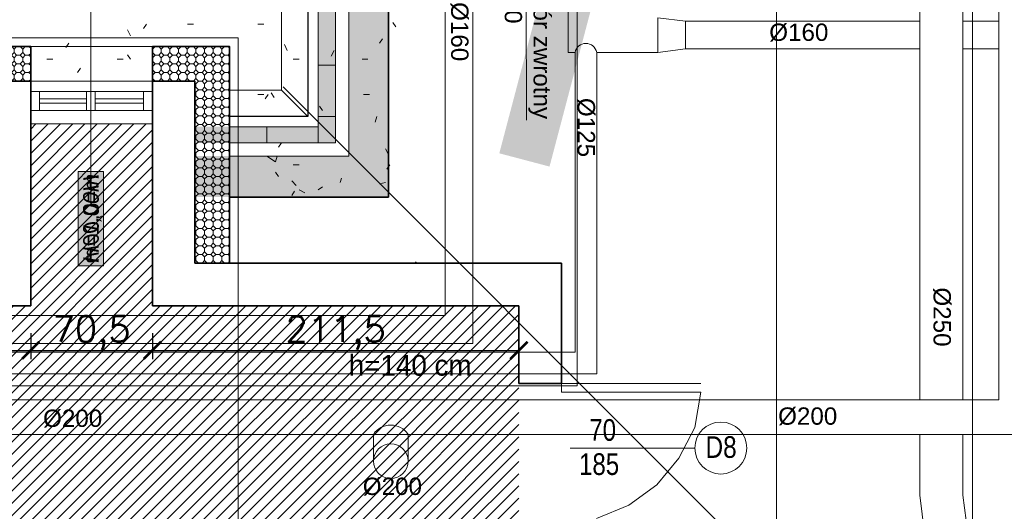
# Model space of a CAD drawing. Header units: millimetres. Extents: x -740 to 33545, y -26688 to 22494.
# Tile 63 of 256: x 11048 to 11617, y 6832 to 7115. Entities that reach past the tile are written whole.
import ezdxf
from ezdxf.lldxf.tags import DXFTag

# ---------------------------------------------------------------- set-up
doc = ezdxf.new("R2010")
doc.units = ezdxf.units.MM
doc.header["$MEASUREMENT"] = 0
doc.linetypes.add('CENTERX2', pattern=[101.60000000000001, 63.5, -12.7, 12.7, -12.7])
doc.layers.get('Defpoints').update_dxf_attribs({"color": 252})
for name, color, linetype, lineweight in [('_IS_EKO_opis', 7, 'Continuous', 18), ('_IS_EKO_Wentylacja_Czerpnia', 72, 'Continuous', 20), ('_IS_Nawiew', 5, 'Continuous', 20), ('_IS_WYCIAG_TOALETY', 6, 'Continuous', 20), ('_IS_Wywiew', 1, 'Continuous', 20), ('A_istniejące ściany', 252, 'Continuous', 35), ('A_izolacja', 252, 'Continuous', 9), ('A_okna wymieniane', 252, 'Continuous', 15), ('A_opisy', 252, 'Continuous', 15), ('l.przerywana', 252, 'ICAD_ISO03W100', 5), ('l.widokowa', 252, 'Continuous', 15), ('Nowe_820-G Rysunki Obrazki_Nr_pióra__1', 252, 'Continuous', 13), ('Nowe_820-G Rysunki Obrazki_Nr_pióra__101', 252, 'Continuous', 5), ('Nowe_820-G Rysunki Obrazki_Nr_pióra__19', 252, 'Continuous', 0), ('Nowe_820-G Rysunki Obrazki_Nr_pióra__22', 252, 'Continuous', 25), ('Nowe_820-G Rysunki Obrazki_Nr_pióra__23', 252, 'Continuous', 15), ('wymiarowanie', 252, 'Continuous', 9)]:
    doc.layers.add(name, color=color, linetype=linetype, lineweight=lineweight)
doc.layers.add('_IS_EKO_Opis_Wentylacja', color=7, linetype='CENTERX2')
doc.layers.add('UWAGI_podłoga na legarachdo rozbiórki', color=252, linetype='Continuous', lineweight=13, plot=False)
doc.styles.add('Arial', font='arial.ttf')
doc.styles.add('Arial_1', font='arial.ttf')
doc.styles.add('ARIALL', font='GOTHIC.TTF', dxfattribs={"height": 40})
doc.styles.add('styl2', font='simplex.shx')
doc.styles.add('STYL_AUTOMATYCZNY_15', font='txt', dxfattribs={"width": 0.7958000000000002})
doc.styles.add('STYL_AUTOMATYCZNY_17', font='txt', dxfattribs={"width": 0.8055999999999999})
tags = doc.linetypes.add('ICAD_ISO03W100', pattern=[30, 12, -18]).pattern_tags.tags
tags[6:7] = [DXFTag(74, 4), DXFTag(75, 0), DXFTag(340, '0'), DXFTag(46, 1.0), DXFTag(50, 0.0), DXFTag(44, 0.0), DXFTag(45, 0.0)]
tags[4:5] = [DXFTag(74, 4), DXFTag(75, 0), DXFTag(340, '0'), DXFTag(46, 1.0), DXFTag(50, 0.0), DXFTag(44, 0.0), DXFTag(45, 0.0)]
doc.dimstyles.new('Kopia I_1.100', dxfattribs={"dimtxt": 15, "dimasz": 10, "dimexe": 5, "dimexo": 1, "dimgap": 1.5, "dimtad": 1, "dimdec": 1, "dimrnd": 0.5, "dimtxsty": 'styl2', "dimblk": 'ARCHTICK', "dimcen": 5, "dimadec": 0, "dimazin": 0, "dimtfac": 1, "dimtdec": 1, "dimtmove": 0, "dimatfit": 3, "dimldrblk": 'ARCHTICK', "dimfxl": 0, "dimarcsym": 0})
doc.dimstyles.new('Skala 1-100', dxfattribs={"dimtxt": 17, "dimasz": 7, "dimexe": 1, "dimexo": 1, "dimgap": 1.5, "dimtad": 1, "dimdec": 1, "dimrnd": 0.5, "dimtxsty": 'styl2', "dimblk": 'ARCHTICK', "dimcen": 7, "dimadec": 0, "dimazin": 0, "dimtfac": 1, "dimtdec": 1, "dimtmove": 1, "dimatfit": 3, "dimldrblk": 'ARCHTICK', "dimfxl": 0, "dimlwd": -1, "dimlwe": -1, "dimarcsym": 0})

# ---------------------------------------------------------------- blocks, each defined once
blk = doc.blocks.new('_ArchTick')
at = {"color": 0, "linetype": 'ByBlock', "const_width": 0.15}
blk.add_lwpolyline([(-0.5, -0.5), (0.5, 0.5)], dxfattribs=at)
blk = doc.blocks.new('*D1872')
at = {"layer": 'Defpoints', "color": 0}
for p in [(10461.09177633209, 6950.424425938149), (11054.60510966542, 6950.424425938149), (11054.60510966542, 6924.635719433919)]:
    blk.add_point(p, dxfattribs=at)
at = {"layer": 'wymiarowanie', "color": 0, "lineweight": -2}
for p, q in [((10461.09177633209, 6934.635719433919), (10461.09177633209, 6919.635719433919)), ((11054.60510966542, 6934.635719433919), (11054.60510966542, 6919.635719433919)), ((10461.09177633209, 6924.635719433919), (11054.60510966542, 6924.635719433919))]:
    blk.add_line(p, q, dxfattribs=at)
at = {"layer": 'wymiarowanie', "color": 0, "lineweight": -2, "xscale": 10, "yscale": 10, "zscale": 10, "rotation": 180}
blk.add_blockref('_ArchTick', (10461.09177633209, 6924.635719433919), dxfattribs=at)
at = {"layer": 'wymiarowanie', "color": 0, "lineweight": -2, "xscale": 10, "yscale": 10, "zscale": 10}
blk.add_blockref('_ArchTick', (11054.60510966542, 6924.635719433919), dxfattribs=at)
at = {"layer": 'wymiarowanie', "color": 0, "insert": (10757.84844299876, 6934.693219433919), "char_height": 15, "attachment_point": 5, "style": 'styl2'}
blk.add_mtext('593,5', dxfattribs=at)
blk = doc.blocks.new('*D1873')
at = {"layer": 'Defpoints', "color": 0}
for p in [(11054.60510966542, 6950.424425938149), (11124.87844299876, 6950.424425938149), (11124.87844299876, 6924.635719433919)]:
    blk.add_point(p, dxfattribs=at)
at = {"layer": 'wymiarowanie', "color": 0, "lineweight": -2}
for p, q in [((11054.60510966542, 6934.635719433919), (11054.60510966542, 6919.635719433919)), ((11124.87844299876, 6934.635719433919), (11124.87844299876, 6919.635719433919)), ((11054.60510966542, 6924.635719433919), (11124.87844299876, 6924.635719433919))]:
    blk.add_line(p, q, dxfattribs=at)
at = {"layer": 'wymiarowanie', "color": 0, "lineweight": -2, "xscale": 10, "yscale": 10, "zscale": 10, "rotation": 180}
blk.add_blockref('_ArchTick', (11054.60510966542, 6924.635719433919), dxfattribs=at)
at = {"layer": 'wymiarowanie', "color": 0, "lineweight": -2, "xscale": 10, "yscale": 10, "zscale": 10}
blk.add_blockref('_ArchTick', (11124.87844299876, 6924.635719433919), dxfattribs=at)
at = {"layer": 'wymiarowanie', "color": 0, "insert": (11089.74177633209, 6934.693219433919), "char_height": 15, "attachment_point": 5, "style": 'styl2'}
blk.add_mtext('70,5', dxfattribs=at)
blk = doc.blocks.new('*D1874')
at = {"layer": 'Defpoints', "color": 0}
for p in [(11124.87844299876, 6950.424425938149), (11336.54510966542, 6950.424425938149), (11336.54510966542, 6924.635719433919)]:
    blk.add_point(p, dxfattribs=at)
at = {"layer": 'wymiarowanie', "color": 0, "lineweight": -2}
for p, q in [((11124.87844299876, 6934.635719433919), (11124.87844299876, 6919.635719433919)), ((11336.54510966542, 6934.635719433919), (11336.54510966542, 6919.635719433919)), ((11124.87844299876, 6924.635719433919), (11336.54510966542, 6924.635719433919))]:
    blk.add_line(p, q, dxfattribs=at)
at = {"layer": 'wymiarowanie', "color": 0, "lineweight": -2, "xscale": 10, "yscale": 10, "zscale": 10, "rotation": 180}
blk.add_blockref('_ArchTick', (11124.87844299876, 6924.635719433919), dxfattribs=at)
at = {"layer": 'wymiarowanie', "color": 0, "lineweight": -2, "xscale": 10, "yscale": 10, "zscale": 10}
blk.add_blockref('_ArchTick', (11336.54510966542, 6924.635719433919), dxfattribs=at)
at = {"layer": 'wymiarowanie', "color": 0, "insert": (11230.71177633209, 6934.693219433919), "char_height": 15, "attachment_point": 5, "style": 'styl2'}
blk.add_mtext('211,5', dxfattribs=at)

msp = doc.modelspace()

# ---------------------------------------------------------------- hatches: boundary and pattern name
at = {"layer": 'A_izolacja', "lineweight": 9}
h = msp.add_hatch(dxfattribs=at)
h.set_pattern_fill('OCTAGON', color=256, scale=5, style=0)
h.set_pattern_definition([(315, (0, 1.45), (5.000001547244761, -1.110223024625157e-15), [2.05061, -5.02046]), (0, (1.45, 0), (5, 5), [2.1, -2.9]), (45, (3.55, 0), (5.551115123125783e-16, 5.000001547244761), [2.05061, -5.02046]), (135, (5, 3.55), (-5.000001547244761, 5.551115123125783e-16), [2.05061, -5.02046]), (225, (1.45, 5), (-1.110223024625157e-15, -5.000001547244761), [2.05061, -5.02046]), (270, (0, 3.55), (4.999999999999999, -5.000000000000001), [2.1, -2.9])])
h.paths.add_polyline_path([(11009.20510966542, 7059.644425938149), (11009.20510966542, 7053.717759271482), (11009.20510966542, 7044.404425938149), (11009.20510966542, 7036.784425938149), (11009.20510966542, 7013.077759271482), (11009.20510966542, 6974.977759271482), (11029.20510966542, 6974.977759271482), (11029.20510966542, 7079.964425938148), (11054.60510966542, 7079.964425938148), (11054.60510966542, 7099.964425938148), (11009.20510966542, 7099.964425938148), (11009.20510966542, 7074.884425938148)])
h.paths.add_polyline_path([(11149.43177633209, 7079.964425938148), (11149.43177633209, 6974.977759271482), (11169.43177633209, 6974.977759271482), (11169.43177633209, 7013.077759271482), (11169.43177633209, 7036.784425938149), (11169.43177633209, 7044.404425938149), (11169.43177633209, 7053.717759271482), (11169.43177633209, 7059.644425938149), (11169.43177633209, 7074.884425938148), (11169.43177633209, 7099.964425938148), (11124.87844299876, 7099.964425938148), (11124.87844299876, 7079.964425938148)])
at = {"layer": 'A_opisy', "ltscale": 0.3}
for points in [[(11082.01516645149, 7027.907790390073), (11082.01516645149, 6973.357903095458), (11096.621719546, 6973.357903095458), (11096.621719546, 7027.907790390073)], [(11082.01516645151, 7027.907790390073), (11082.01516645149, 6973.357903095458), (11096.621719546, 6973.357903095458), (11096.621719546, 7027.907790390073)], [(11082.01516645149, 7027.907790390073), (11082.01516645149, 6973.357903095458), (11096.621719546, 6973.357903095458), (11096.621719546, 7027.907790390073)], [(11082.01516645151, 7027.907790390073), (11082.01516645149, 6973.357903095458), (11096.621719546, 6973.357903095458), (11096.621719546, 7027.907790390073)]]:
    msp.add_hatch(color=256, dxfattribs=at).paths.add_polyline_path(points)
at = {"layer": 'Nowe_820-G Rysunki Obrazki_Nr_pióra__1', "linetype": 'Continuous', "lineweight": 0}
for points in [[(11220.55177633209, 7053.717759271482), (11230.71177633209, 7053.717759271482), (11230.71177633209, 7584.577759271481), (11220.55177633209, 7584.577759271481)], [(11238.33177633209, 7036.784425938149), (11261.19177633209, 7036.784425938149), (11261.19177633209, 7553.251092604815), (11238.33177633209, 7553.251092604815)], [(11150.27844299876, 7044.404425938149), (11230.71177633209, 7044.404425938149), (11230.71177633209, 7053.717759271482), (11150.27844299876, 7053.717759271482)], [(11150.27844299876, 7013.077759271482), (11261.19177633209, 7013.077759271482), (11261.19177633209, 7036.784425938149), (11150.27844299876, 7036.784425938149)]]:
    msp.add_hatch(color=256, dxfattribs=at).paths.add_polyline_path(points)
at = {"layer": 'UWAGI_podłoga na legarachdo rozbiórki'}
h = msp.add_hatch(dxfattribs=at)
h.set_pattern_fill('ANSI31', color=256, scale=40, style=0)
h.set_pattern_definition([(45, (0, 0), (-3.535533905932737, 3.535533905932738), [])])
h.paths.add_polyline_path([(10541.52510966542, 6950.424425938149), (10541.52510966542, 6820.037759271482), (11336.54510966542, 6820.037759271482), (11336.54510966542, 6950.424425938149), (11124.87844299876, 6950.424425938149), (11124.87844299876, 7055.411092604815), (11054.60510966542, 7055.411092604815), (11054.60510966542, 6950.424425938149)])

# ---------------------------------------------------------------- linework, layer by layer
at = {"layer": '_IS_EKO_Wentylacja_Czerpnia', "ltscale": 10}
for p, q in [((11593, 6896.18307530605), (11593, 7252.904438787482)), ((11568, 6896.182779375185), (11568, 7227.904438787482)), ((11568, 6841.076149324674), (11568, 6876.182089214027)), ((11593, 6841.076149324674), (11593, 6876.182648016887)), ((11627.94441333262, 6375.4465682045), (11568, 6841.076149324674)), ((11652.94441333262, 6375.4465682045), (11593, 6841.076149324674))]:
    msp.add_line(p, q, dxfattribs=at)
at = {"layer": '_IS_Nawiew'}
for p, q in [((11613.61324540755, 7290.403908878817), (11613.61324540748, 6896.183319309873)), ((10246.33258476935, 6896.167134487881), (11613.61324540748, 6896.183319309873)), ((10266.33282168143, 6876.152994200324), (11633.63649332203, 6876.183556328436)), ((11249.52788260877, 6876.175337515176), (11254.52788260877, 6876.175337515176)), ((11252.52806522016, 6860.748496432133), (11252.5279275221, 6876.16776861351)), ((11272.52806521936, 6860.748543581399), (11272.52772055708, 6876.168215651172))]:
    msp.add_line(p, q, dxfattribs=at)
msp.add_circle((11262.52806521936, 6860.748543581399), 10, dxfattribs=at)
msp.add_arc((11262.52800089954, 6869.591196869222), 11.96881717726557, 33.33223782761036, 146.6690407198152, dxfattribs=at)
at = {"layer": '_IS_WYCIAG_TOALETY', "color": 6}
for p, q in [((11364.95680462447, 7194.310803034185), (11364.95680462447, 7096.626742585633)), ((11432.77949749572, 7114.626742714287), (11416.77949749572, 7116.626742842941)), ((11416.77949749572, 7096.626742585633), (11416.77949749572, 7116.626742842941)), ((11432.77949749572, 7098.626742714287), (11432.77949749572, 7114.626742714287)), ((11568, 7114.626742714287), (11432.77949749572, 7114.626742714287)), ((11613.61324540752, 7114.626742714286), (11593, 7114.626742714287)), ((11368.97314226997, 7096.626742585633), (11364.95680462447, 7096.626742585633)), ((11416.77949749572, 7096.626742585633), (11381.47314226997, 7096.626742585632)), ((11416.77949749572, 7096.626742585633), (11432.77949749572, 7098.626742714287)), ((11568, 7098.626742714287), (11432.77949749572, 7098.626742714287)), ((11613.61324540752, 7098.626742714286), (11593, 7098.626742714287))]:
    msp.add_line(p, q, dxfattribs=at)
at = {"layer": '_IS_WYCIAG_TOALETY'}
for p, q in [((11368.97314226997, 6923.676325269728), (11368.97314226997, 7096.626742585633)), ((11381.47314226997, 6911.176611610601), (11381.47314226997, 7096.626742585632)), ((10159.47201956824, 6923.662223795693), (11368.97314226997, 6923.676325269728)), ((10146.97201956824, 6911.161998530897), (11381.47314226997, 6911.176611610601))]:
    msp.add_line(p, q, dxfattribs=at)
at = {"layer": '_IS_WYCIAG_TOALETY', "color": 6}
msp.add_arc((11375.22314226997, 7095.376742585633), 6.373774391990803, 11.3099324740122, 168.6900675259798, dxfattribs=at)
at = {"layer": '_IS_Wywiew'}
for p, q in [((11294.00928760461, 6944.676277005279), (11294.00928760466, 7194.372524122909)), ((11310.00928760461, 6928.676485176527), (11310.00928760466, 7194.372524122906)), ((10662.02689764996, 6944.66790910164), (11294.00928760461, 6944.676277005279)), ((11310.00928760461, 6928.676485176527), (10640.16882015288, 6928.67648517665))]:
    msp.add_line(p, q, dxfattribs=at)
at = {"layer": 'A_istniejące ściany', "linetype": 'Continuous'}
for points in [[(11054.60510966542, 7079.964425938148), (11054.60510966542, 7004.611092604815)], [(11054.60510966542, 7079.964425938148), (11054.60510966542, 7055.411092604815)], [(11054.60510966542, 7079.964425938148), (11054.60510966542, 7055.411092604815)], [(11124.87844299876, 7079.964425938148), (11124.87844299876, 7004.611092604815)], [(11124.87844299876, 7079.964425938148), (11124.87844299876, 7055.411092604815)], [(11124.87844299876, 7079.964425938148), (11124.87844299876, 7055.411092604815)], [(11054.60510966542, 7059.644425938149), (11054.60510966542, 7063.031092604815)], [(11124.87844299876, 7063.031092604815), (11124.87844299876, 7059.644425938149)], [(11054.60510966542, 6950.424425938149), (11054.60510966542, 7004.611092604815)], [(11124.87844299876, 6950.424425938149), (11124.87844299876, 7004.611092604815)], [(11149.43177633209, 6974.977759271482), (11361.09844299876, 6974.977759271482)], [(11361.09844299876, 6950.424425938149), (11361.09844299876, 6974.977759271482)], [(11029.20510966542, 6950.424425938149), (11054.60510966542, 6950.424425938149)], [(11124.87844299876, 6950.424425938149), (11149.43177633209, 6950.424425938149)], [(11149.43177633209, 6950.424425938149), (11336.54510966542, 6950.424425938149)], [(11336.54510966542, 6950.424425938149), (11336.54510966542, 6905.551092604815)], [(11361.09844299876, 6905.551092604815), (11361.09844299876, 6950.424425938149)], [(11336.54510966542, 6921.637759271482), (11336.54510966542, 6911.477759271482)], [(11336.54510966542, 6905.551092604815), (11361.09844299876, 6905.551092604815)]]:
    msp.add_lwpolyline(points, dxfattribs=at)
at = {"layer": 'A_izolacja', "lineweight": 35}
for p, q in [((11054.60510966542, 7079.964425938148), (11054.60510966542, 7099.964425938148)), ((11124.87844299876, 7079.964425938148), (11124.87844299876, 7099.964425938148))]:
    msp.add_line(p, q, dxfattribs=at)
for points in [[(11099.15844299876, 6228.217759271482), (11707.38510966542, 6228.217759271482), (11709.07844299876, 7556.637759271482), (11261.19177633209, 7553.251092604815), (11261.19177633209, 7013.077759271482), (11169.43177633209, 7013.077759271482)], [(11009.20510966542, 6974.977759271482), (11009.20510966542, 7099.964425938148), (11054.60510966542, 7099.964425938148)], [(11124.87844299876, 7099.964425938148), (11169.43177633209, 7099.964425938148), (11169.43177633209, 6974.977759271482)], [(11029.20510966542, 6974.977759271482), (11029.20510966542, 7079.964425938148), (11054.60510966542, 7079.964425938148)], [(11124.87844299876, 7079.964425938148), (11149.43177633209, 7079.964425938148), (11149.43177633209, 6974.977759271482)]]:
    msp.add_lwpolyline(points, dxfattribs=at)
at = {"layer": 'A_okna wymieniane', "linetype": 'Continuous'}
for points in [[(11059.68510966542, 7074.037759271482), (11054.60510966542, 7074.037759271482)], [(11054.60510966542, 7074.037759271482), (11054.60510966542, 7063.031092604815)], [(11124.87844299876, 7074.037759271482), (11054.60510966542, 7074.037759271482)], [(11054.60510966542, 7063.031092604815), (11054.60510966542, 7074.037759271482)], [(11059.68510966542, 7063.031092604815), (11059.68510966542, 7074.037759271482)], [(11059.68510966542, 7074.037759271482), (11086.77844299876, 7074.037759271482)], [(11059.68510966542, 7063.031092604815), (11059.68510966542, 7074.037759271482)], [(11091.85844299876, 7074.037759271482), (11086.77844299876, 7074.037759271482)], [(11086.77844299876, 7074.037759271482), (11086.77844299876, 7063.031092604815)], [(11086.77844299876, 7063.031092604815), (11086.77844299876, 7074.037759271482)], [(11091.85844299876, 7063.031092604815), (11091.85844299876, 7074.037759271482)], [(11091.85844299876, 7074.037759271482), (11119.79844299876, 7074.037759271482)], [(11091.85844299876, 7063.031092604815), (11091.85844299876, 7074.037759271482)], [(11124.87844299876, 7074.037759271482), (11119.79844299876, 7074.037759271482)], [(11119.79844299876, 7074.037759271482), (11119.79844299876, 7063.031092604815)], [(11119.79844299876, 7063.031092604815), (11119.79844299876, 7074.037759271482)], [(11124.87844299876, 7063.031092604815), (11124.87844299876, 7074.037759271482)], [(11124.87844299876, 7063.031092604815), (11124.87844299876, 7074.037759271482)], [(11086.77844299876, 7069.804425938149), (11059.68510966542, 7069.804425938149)], [(11059.68510966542, 7069.804425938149), (11059.68510966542, 7067.264425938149)], [(11086.77844299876, 7069.804425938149), (11059.68510966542, 7069.804425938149)], [(11059.68510966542, 7067.264425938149), (11059.68510966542, 7069.804425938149)], [(11086.77844299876, 7067.264425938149), (11086.77844299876, 7069.804425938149)], [(11086.77844299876, 7067.264425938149), (11086.77844299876, 7069.804425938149)], [(11119.79844299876, 7069.804425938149), (11091.85844299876, 7069.804425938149)], [(11091.85844299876, 7069.804425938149), (11091.85844299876, 7067.264425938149)], [(11119.79844299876, 7069.804425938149), (11091.85844299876, 7069.804425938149)], [(11091.85844299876, 7067.264425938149), (11091.85844299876, 7069.804425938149)], [(11119.79844299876, 7067.264425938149), (11119.79844299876, 7069.804425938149)], [(11119.79844299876, 7067.264425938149), (11119.79844299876, 7069.804425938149)], [(11054.60510966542, 7063.031092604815), (11059.68510966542, 7063.031092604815)], [(11054.60510966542, 7063.031092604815), (11124.87844299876, 7063.031092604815)], [(11059.68510966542, 7067.264425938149), (11086.77844299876, 7067.264425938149)], [(11059.68510966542, 7067.264425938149), (11086.77844299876, 7067.264425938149)], [(11086.77844299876, 7063.031092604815), (11059.68510966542, 7063.031092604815)], [(11086.77844299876, 7063.031092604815), (11091.85844299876, 7063.031092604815)], [(11091.85844299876, 7067.264425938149), (11119.79844299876, 7067.264425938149)], [(11091.85844299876, 7067.264425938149), (11119.79844299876, 7067.264425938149)], [(11119.79844299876, 7063.031092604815), (11091.85844299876, 7063.031092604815)], [(11119.79844299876, 7063.031092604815), (11124.87844299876, 7063.031092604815)]]:
    msp.add_lwpolyline(points, dxfattribs=at)
at = {"layer": 'A_opisy'}
msp.add_line((11089.31844299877, 7143.700650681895), (11089.31844299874, 7010.228201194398), dxfattribs=at)
at = {"layer": 'A_opisy', "ltscale": 0.3}
for points in [[(11082.01516645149, 7027.907790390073), (11082.01516645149, 6973.357903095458), (11096.621719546, 6973.357903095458), (11096.621719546, 7027.907790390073)], [(11082.01516645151, 7027.907790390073), (11082.01516645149, 6973.357903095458), (11096.621719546, 6973.357903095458), (11096.621719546, 7027.907790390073)], [(11082.01516645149, 7027.907790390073), (11082.01516645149, 6973.357903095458), (11096.621719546, 6973.357903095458), (11096.621719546, 7027.907790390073)], [(11082.01516645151, 7027.907790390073), (11082.01516645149, 6973.357903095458), (11096.621719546, 6973.357903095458), (11096.621719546, 7027.907790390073)]]:
    msp.add_lwpolyline(points, close=True, dxfattribs=at)
at = {"layer": 'l.przerywana'}
for p, q in [((11485.32863920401, 6791.902004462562), (11485.32863920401, 7331.19291960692)), ((11200.46807744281, 7076.762566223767), (11485.32863920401, 6791.902004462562))]:
    msp.add_line(p, q, dxfattribs=at)
msp.add_lwpolyline([(9131.06329168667, 7438.519577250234), (9131.06329168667, 6337.155941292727), (11598.44692764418, 6337.155941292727), (11598.44692764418, 7444.312910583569), (11370.12995835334, 7444.312910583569), (11370.12995835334, 6904.139577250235), (9353.842117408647, 6904.139577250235), (9353.842117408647, 7438.519577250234)], close=True, dxfattribs=at)
at = {"layer": 'l.przerywana', "ltscale": 0.5}
msp.add_lwpolyline([(11004.20510966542, 7104.964425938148), (11174.43177633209, 7104.964425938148), (11174.43177633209, 6781.758601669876), (11004.20510966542, 6781.758601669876)], close=True, dxfattribs=at)
at = {"layer": 'l.widokowa'}
msp.add_line((11054.60510966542, 7099.964425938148), (11124.87844299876, 7099.964425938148), dxfattribs=at)
at = {"layer": 'Nowe_820-G Rysunki Obrazki_Nr_pióra__1', "linetype": 'Continuous', "lineweight": 13}
for points in [[(11029.20510966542, 7079.964425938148), (11149.43177633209, 7079.964425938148)], [(11054.60510966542, 7074.037759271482), (11054.60510966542, 7079.964425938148)], [(11054.60510966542, 7079.964425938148), (11124.87844299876, 7079.964425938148)], [(11124.87844299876, 7079.964425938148), (11054.60510966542, 7079.964425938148)], [(11124.87844299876, 7079.964425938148), (11124.87844299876, 7074.037759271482)], [(11149.43177633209, 7079.964425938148), (11149.43177633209, 6974.977759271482)], [(11124.87844299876, 7055.411092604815), (11054.60510966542, 7055.411092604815)], [(11054.60510966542, 7055.411092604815), (11124.87844299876, 7055.411092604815)]]:
    msp.add_lwpolyline(points, dxfattribs=at)
msp.add_circle((11453.14510966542, 6868.297759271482), 15, dxfattribs=at)
at = {"layer": 'Nowe_820-G Rysunki Obrazki_Nr_pióra__101', "linetype": 'Continuous', "lineweight": 5}
for points in [[(11199.38510966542, 7615.057759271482), (11199.38510966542, 7074.884425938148)], [(11220.55177633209, 7053.717759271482), (11220.55177633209, 7593.891092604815)], [(11230.71177633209, 7044.404425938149), (11230.71177633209, 7584.577759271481)], [(11238.33177633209, 7036.784425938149), (11238.33177633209, 7576.111092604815)], [(11245.95177633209, 7092.664425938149), (11249.33844299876, 7092.664425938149)], [(11220.55177633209, 7089.277759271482), (11230.71177633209, 7089.277759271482)], [(11054.60510966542, 7079.964425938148), (11124.87844299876, 7079.964425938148)], [(11199.38510966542, 7074.884425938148), (11169.43177633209, 7074.884425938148)], [(11199.38510966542, 7074.884425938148), (11214.62510966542, 7059.644425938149)], [(11220.55177633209, 7059.644425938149), (11230.71177633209, 7059.644425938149)], [(11169.43177633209, 7053.717759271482), (11220.55177633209, 7053.717759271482)], [(11190.91844299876, 7044.404425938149), (11190.91844299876, 7053.717759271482)], [(11220.55177633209, 7044.404425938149), (11220.55177633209, 7053.717759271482)], [(11169.43177633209, 7044.404425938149), (11230.71177633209, 7044.404425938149)], [(11169.43177633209, 7036.784425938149), (11238.33177633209, 7036.784425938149)], [(11190.91844299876, 7036.784425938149), (11195.99844299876, 7033.397759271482)], [(11195.99844299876, 7033.397759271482), (11196.84510966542, 7036.784425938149)], [(11205.31177633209, 7022.391092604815), (11207.85177633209, 7019.851092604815)], [(11209.54510966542, 7017.311092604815), (11212.93177633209, 7015.617759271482)], [(11220.55177633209, 7017.311092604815), (11223.09177633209, 7019.004425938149)], [(11256.11177633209, 7020.697759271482), (11259.49844299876, 7021.544425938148)], [(11149.43177633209, 6974.977759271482), (11149.43177633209, 7004.611092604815)], [(11361.09844299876, 6905.551092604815), (11441.53177633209, 6905.551092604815)], [(11361.09844299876, 6900.471092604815), (11441.53177633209, 6900.471092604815)], [(11441.53177633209, 6900.471092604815), (11438.14510966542, 6880.151092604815)], [(11438.14510966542, 6880.151092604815), (11428.83177633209, 6862.371092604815)], [(11366.17844299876, 6868.297759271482), (11438.14510966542, 6868.297759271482)], [(11428.83177633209, 6862.371092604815), (11416.13177633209, 6847.131092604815)], [(11416.13177633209, 6847.131092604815), (11400.04510966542, 6835.277759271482)], [(11400.04510966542, 6835.277759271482), (11381.41844299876, 6827.657759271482)]]:
    msp.add_lwpolyline(points, dxfattribs=at)
at = {"layer": 'Nowe_820-G Rysunki Obrazki_Nr_pióra__19', "linetype": 'Continuous', "lineweight": 0}
for points in [[(11265.42510966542, 7111.291092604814), (11263.73177633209, 7113.831092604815)], [(11112.17844299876, 7106.211092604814), (11110.48510966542, 7109.597759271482)], [(11121.49177633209, 7112.984425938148), (11119.79844299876, 7110.444425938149)], [(11145.19844299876, 7112.984425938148), (11148.58510966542, 7112.984425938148)], [(11185.83844299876, 7112.984425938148), (11189.22510966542, 7112.984425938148)], [(11257.80510966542, 7104.517759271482), (11256.11177633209, 7101.977759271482)], [(11076.61844299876, 7101.977759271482), (11074.92510966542, 7099.437759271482)], [(11202.77177633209, 7097.744425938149), (11201.07844299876, 7101.131092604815)], [(11229.86510966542, 7097.744425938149), (11228.17177633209, 7094.357759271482)], [(11063.91844299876, 7092.664425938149), (11067.30510966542, 7092.664425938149)], [(11104.55844299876, 7092.664425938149), (11107.94510966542, 7092.664425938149)], [(11112.17844299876, 7092.664425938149), (11110.48510966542, 7095.204425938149)], [(11206.15844299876, 7092.664425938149), (11209.54510966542, 7092.664425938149)], [(11083.39177633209, 7087.584425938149), (11081.69844299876, 7085.044425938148)], [(11185.83844299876, 7072.344425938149), (11189.22510966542, 7072.344425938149)], [(11191.76510966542, 7072.344425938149), (11190.07177633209, 7069.804425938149)], [(11195.15177633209, 7070.651092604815), (11193.45844299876, 7073.191092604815)], [(11246.79844299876, 7072.344425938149), (11250.18510966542, 7072.344425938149)], [(11223.09177633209, 7063.031092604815), (11221.39844299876, 7065.571092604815)], [(11254.41844299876, 7059.644425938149), (11253.57177633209, 7056.257759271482)], [(11199.38510966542, 7044.404425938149), (11197.69177633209, 7041.864425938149)], [(11261.19177633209, 7037.631092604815), (11259.49844299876, 7041.017759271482)], [(11206.15844299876, 7031.704425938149), (11209.54510966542, 7031.704425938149)], [(11262.03844299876, 7031.704425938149), (11260.34510966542, 7029.164425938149)], [(11197.69177633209, 7024.931092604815), (11195.99844299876, 7027.471092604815)], [(11234.09844299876, 7024.084425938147), (11233.25177633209, 7021.544425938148)], [(11207.00510966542, 7016.464425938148), (11205.31177633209, 7013.924425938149)], [(11277.27844299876, 6975.824425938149), (11276.43177633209, 6974.977759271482)]]:
    msp.add_lwpolyline(points, dxfattribs=at)
at = {"layer": 'Nowe_820-G Rysunki Obrazki_Nr_pióra__22', "linetype": 'Continuous', "lineweight": 25}
for points in [[(11214.62510966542, 7599.817759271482), (11214.62510966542, 7059.644425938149)], [(11261.19177633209, 7553.251092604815), (11261.19177633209, 7013.077759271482)], [(11214.62510966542, 7059.644425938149), (11169.43177633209, 7059.644425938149)], [(11261.19177633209, 7013.077759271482), (11169.43177633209, 7013.077759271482)]]:
    msp.add_lwpolyline(points, dxfattribs=at)
at = {"layer": 'Nowe_820-G Rysunki Obrazki_Nr_pióra__23', "linetype": 'Continuous', "lineweight": 15}
for points in [[(11029.20510966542, 7079.964425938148), (11054.60510966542, 7079.964425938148)], [(11124.87844299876, 7079.964425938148), (11149.43177633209, 7079.964425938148)], [(11149.43177633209, 7079.964425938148), (11149.43177633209, 7004.611092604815)], [(11149.43177633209, 6974.977759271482), (11361.09844299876, 6974.977759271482)], [(11361.09844299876, 6905.551092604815), (11361.09844299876, 6900.471092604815)]]:
    msp.add_lwpolyline(points, dxfattribs=at)

# ---------------------------------------------------------------- texts
at = {"layer": '_IS_EKO_opis', "linetype": 'ByBlock', "lineweight": 15, "insert": (11355.01602815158, 7147.397355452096, -892.3999999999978), "char_height": 10, "width": 106.3031432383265, "attachment_point": 1, "rotation": 270, "style": 'Arial_1'}
msp.add_mtext('zawór zwrotny %%C200', dxfattribs=at)
at = {"layer": '_IS_EKO_Opis_Wentylacja', "char_height": 10, "width": 108.1234153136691, "attachment_point": 1, "rotation": 270, "style": 'Arial'}
for s, insert in [('%%C160', (11307.40462753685, 7125.647380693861)), ('%%C125', (11380.50183151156, 7070.340792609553)), ('%%c250\\P', (11586, 6961))]:
    msp.add_mtext(s, dxfattribs=dict(at, insert=insert))
at = {"layer": '_IS_EKO_Opis_Wentylacja', "char_height": 10, "width": 108.1234153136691, "attachment_point": 1, "style": 'Arial'}
for s, insert in [('%%C160', (11481.1012834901, 7113.235872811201)), ('%%c200\\P', (11486.23556056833, 6891.734361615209)), ('%%C200', (11061.74820775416, 6890.478341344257)), ('%%C200', (11246.39116860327, 6851.200780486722))]:
    msp.add_mtext(s, dxfattribs=dict(at, insert=insert))
at = {"layer": 'A_opisy', "ltscale": 0.3, "insert": (11084.89281367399, 6975.12209824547), "char_height": 9, "width": 91.46110467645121, "attachment_point": 1, "rotation": 90.00000000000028, "style": 'ARIALL'}
msp.add_mtext('{\\fArial|b0|i1|c238|p34;H=1,00m}', dxfattribs=at)
at = {"layer": 'A_opisy', "ltscale": 0.3, "extrusion": (0, 0, -1), "insert": (11084.89281367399, 7026.143595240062), "char_height": 9, "width": 91.46110467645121, "attachment_point": 1, "text_direction": (-4.8e-15, -1, 0), "style": 'ARIALL'}
msp.add_mtext('{\\fArial|b0|i1|c238|p34;H=0,00m}', dxfattribs=at)
at = {"layer": 'Nowe_820-G Rysunki Obrazki_Nr_pióra__1', "linetype": 'Continuous', "lineweight": 13, "char_height": 12.5, "attachment_point": 7}
for s, insert, style in [('\\A1;{\\pql;\\fArial|b0|i0|c238|p0;\\W0.795800;70}', (11377.18555977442, 6872.282173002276), 'STYL_AUTOMATYCZNY_15'), ('\\A1;{\\pql;\\fArial|b0|i0|c238|p0;\\W0.805600;D8}', (11444.31810966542, 6862.425848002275), 'STYL_AUTOMATYCZNY_17'), ('\\A1;{\\pql;\\fArial|b0|i0|c238|p0;\\W0.795800;185}', (11371.25855003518, 6852.569523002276), 'STYL_AUTOMATYCZNY_15')]:
    msp.add_mtext(s, dxfattribs=dict(at, insert=insert, style=style))
at = {"layer": 'wymiarowanie', "insert": (11238.29051083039, 6922.029713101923), "char_height": 12, "width": 409.9394159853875, "attachment_point": 1}
msp.add_mtext('{\\fCentury Gothic|b0|i0|c238|p34;h=140 cm}\\P\\pi409.93942;{\\fCentury Gothic|b0|i0|c238|p34;\\H1.00000x; }', dxfattribs=at)

# ---------------------------------------------------------------- dimensions: what is measured, and where the dimension line sits
at = {"layer": 'wymiarowanie'}
for base, p1, p2, picture, middle in [((11054.60510966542, 6924.635719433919), (10461.09177633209, 6950.424425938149), (11054.60510966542, 6950.424425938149), '*D1872', (10757.84844299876, 6934.693219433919)), ((11124.87844299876, 6924.635719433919), (11054.60510966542, 6950.424425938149), (11124.87844299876, 6950.424425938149), '*D1873', (11089.74177633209, 6934.693219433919)), ((11336.54510966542, 6924.635719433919), (11124.87844299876, 6950.424425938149), (11336.54510966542, 6950.424425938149), '*D1874', (11230.71177633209, 6934.693219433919))]:
    dim = msp.add_linear_dim(base=base, p1=p1, p2=p2, dimstyle='Kopia I_1.100', override={"dimtmove": 1}, dxfattribs=at)
    dim.commit()
    dim.dimension.update_dxf_attribs({"geometry": picture, "text_midpoint": middle})

# ---------------------------------------------------------------- leaders
at = {"layer": '_IS_EKO_opis', "linetype": 'ByBlock', "lineweight": 15}
msp.add_leader([(11375.79834502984, 7171.284095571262), (11340.7804041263, 7150.886673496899), (11340.94612953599, 7057.567291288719)], dimstyle='Skala 1-100', override={"dimtxt": 300, "dimasz": 200, "dimexe": 4, "dimfxl": 1, "dimfxlon": 0}, dxfattribs=at)

doc.saveas('drawing.dxf')
